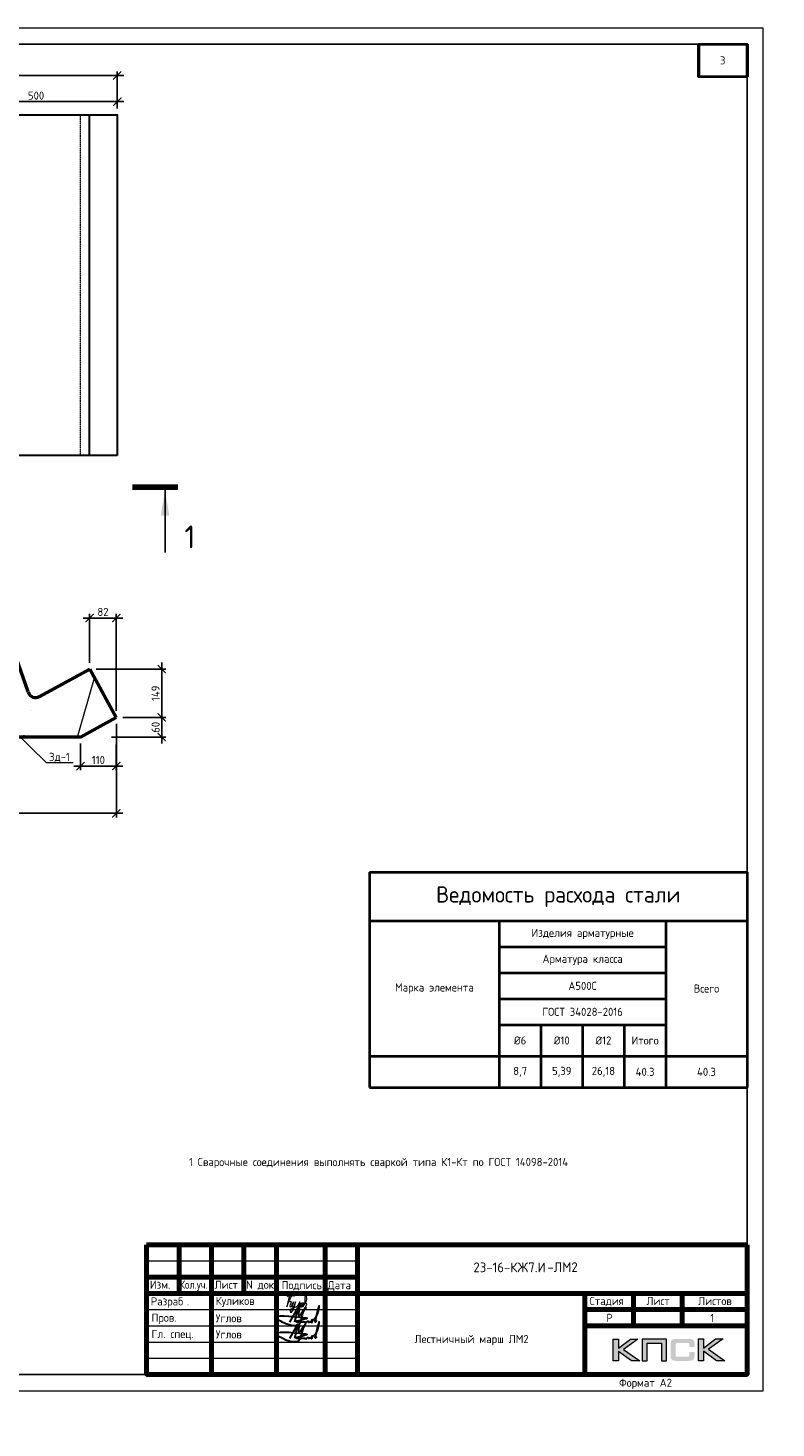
# Model space of a CAD drawing. Header units: millimetres. Extents: x 251864 to 617215, y -272865 to -46010.
# Tile 13 of 53: x 373082 to 396127, y -179594 to -136444. Entities that reach past the tile are written whole.
import ezdxf
from ezdxf import colors
from ezdxf.entities.mleader import LeaderData, LeaderLine
from ezdxf.enums import TextEntityAlignment as Align
from ezdxf.math import Vec2, Vec3

# ---------------------------------------------------------------- set-up
doc = ezdxf.new("R2010")
doc.units = ezdxf.units.MM
doc.linetypes.add('невидимая2', pattern=[4.7625, 3.175, -1.5875])
doc.layers.get('Defpoints').update_dxf_attribs({"color": 140})
for name, color, linetype, lineweight in [('RAZMER', 100, 'Continuous', 15), ('Standard', 7, 'Continuous', 25), ('Выноски', 20, 'Continuous', 20), ('Каркасы ригель', 3, 'Continuous', 0), ('Основная 0.6', 142, 'Continuous', 60), ('Размеры', 54, 'Continuous', 20), ('РАЗРЕЗЫ', 10, 'Continuous', 60), ('Рамка', 7, 'Continuous', 70), ('Символы 0.20', 1, 'Continuous', 20), ('Символы 0.20 @ 100', 1, 'Continuous', 20), ('Текст', 41, 'Continuous', 30), ('Текст 0.25', 82, 'Continuous', 25), ('ТОНКИЕ', 7, 'Continuous', 9)]:
    doc.layers.add(name, color=color, linetype=linetype, lineweight=lineweight)
doc.layers.add('ТОЛСТЫЕ_ОСНОВНЫЕ', color=6, linetype='Continuous')
doc.styles.add('GOST-2.304_Type-B', font='GOST_Common.ttf')
doc.styles.add('style1', font='GOST_Common.ttf', dxfattribs={"height": 500})
doc.styles.add('ВНИПИТЕКСТ', font='CS_Gost2304.shx')
doc.styles.add('ГОСТ', font='GOST_Common.ttf')
doc.dimstyles.new('СПДС', dxfattribs={"dimscale": 100, "dimtxt": 2.5, "dimasz": 2.5, "dimexe": 1.25, "dimexo": 2, "dimtad": 1, "dimdec": 0, "dimtxsty": 'ГОСТ', "dimblk": 'ARCHTICK', "dimcen": 2.5, "dimdle": 2, "dimadec": 0, "dimazin": 2, "dimtfac": 0.75, "dimtdec": 0, "dimtmove": 1, "dimatfit": 3, "dimfxl": 1, "dimtolj": 1, "dimarcsym": 1})
doc.dimstyles.new('СПДС$0', dxfattribs={"dimscale": 100, "dimtxt": 2.5, "dimasz": 2.5, "dimexe": 1.25, "dimexo": 0, "dimgap": 1, "dimtad": 1, "dimdec": 0, "dimtxsty": 'ВНИПИТЕКСТ', "dimblk": 'ARCHTICK', "dimcen": 0, "dimdle": 1.25, "dimclrd": 256, "dimclre": 256, "dimclrt": 256, "dimadec": 0, "dimazin": 2, "dimtfac": 1, "dimtdec": 0, "dimtmove": 1, "dimatfit": 3, "dimldrblk": 'NONE', "dimfxl": 1, "dimlwd": -1, "dimlwe": -1, "dimarcsym": 0})

# ---------------------------------------------------------------- blocks, each defined once
blk = doc.blocks.new('*U668')
at = {"layer": 'ТОЛСТЫЕ_ОСНОВНЫЕ'}
for p, q in [((8, 5), (8, 90)), ((8, 90), (20, 90)), ((13, 5), (13, 90)), ((8, 65), (20, 65)), ((8, 30), (20, 30)), ((20, 5), (8, 5))]:
    blk.add_line(p, q, dxfattribs=at)
at = {"layer": 'ТОЛСТЫЕ_ОСНОВНЫЕ', "color": 6}
blk.add_lwpolyline([(20, 5), (589, 5), (589, 415), (20, 415)], close=True, dxfattribs=at)
at = {"layer": 'ТОНКИЕ'}
blk.add_lwpolyline([(0, 0), (594, 0), (594, 420), (0, 420)], close=True, dxfattribs=at)
at = {"layer": 'Текст', "style": 'style1'}
for s, p in [('Взам.инв.№', (10.5, 77.5)), ('Подпись и дата', (10.5, 47.5)), ('Инв.№ подл.', (10.5, 17.5))]:
    blk.add_text(s, height=3, rotation=90, dxfattribs=at).set_placement(p, align=Align.MIDDLE)
blk.add_text('Формат А2', height=2.5, dxfattribs=at).set_placement((549.57, 1.2))
blk = doc.blocks.new('Роспись')
at = {"layer": 'Текст', "color": 7}
blk.add_lwpolyline([(4.18, 0.67), (6.68, 5.03), (5.62, 0.66)], dxfattribs=at)
for points in [[(7.11, 5.14), (7.17, 2.59), (9.02, 5.2), (8.57, 4.35), (6.55, -0.29), (0.19, 1.88), (9.09, 2.02)], [(11.23, 1.12), (12.72, 3.08), (13.28, 5.66), (11.96, 0.97)], [(9.09, 2.02), (9.4, 1.96), (6.15, 0.84), (8.42, 0.77), (8.9, 0.77)], [(8.9, 0.77), (8.97, 0.64), (9.94, 1.16)], [(9.94, 1.16), (9.82, 0.79), (10.85, 0.93)], [(10.85, 0.93), (11.13, 1.44), (11.23, 1.11), (10.92, 0.57), (10.85, 0.93)], [(11.23, 1.12), (11.03, 1.05), (10.98, 1.33), (11.05, 1.41)], [(11.96, 0.97), (12.16, 0.71), (12.34, 1.19), (12.03, 1.14), (11.96, 0.97)]]:
    blk.add_spline(points, degree=3, dxfattribs=at)
blk = doc.blocks.new('11')
at = {"layer": 'Выноски'}
for p, q in [((47885, 66608), (47944, 66700)), ((47944, 66700), (47962, 66737)), ((47962, 66737), (47989, 66781)), ((47989, 66781), (48016, 66806)), ((48016, 66806), (48038, 66823)), ((48038, 66823), (48060, 66786)), ((48060, 66786), (48058, 66769))]:
    blk.add_line(p, q, dxfattribs=at)
blk.add_lwpolyline([(47863, 66761), (47937, 66865), (47843, 66458), (47885, 66564), (47905, 66616), (47954, 66628), (47979, 66606), (47957, 66539), (47937, 66487), (47947, 66458), (47991, 66470), (48051, 66611), (48041, 66569), (48023, 66505), (48023, 66448), (48065, 66448), (48090, 66529), (48110, 66608), (48043, 66369), (47972, 66275), (47954, 66344), (47991, 66389), (48078, 66431), (48142, 66470), (48154, 66441), (48204, 66512), (48246, 66606), (48209, 66455), (48204, 66418), (48295, 66574), (48265, 66463), (48265, 66455), (48312, 66453), (48342, 66529), (48347, 66584), (48337, 66465), (48349, 66453), (48401, 66569), (48443, 66616), (48461, 66678), (48466, 66727), (48436, 66811), (48399, 66754), (48399, 66618), (48389, 66549), (48374, 66507), (48416, 66564), (48441, 66576), (48451, 66524), (48433, 66482), (48419, 66453), (48424, 66428), (48458, 66421)], dxfattribs=at)
blk = doc.blocks.new('штамп2')
h = blk.add_hatch(color=0)
h.paths.add_polyline_path([(328185, -69575), (328071, -69575), (327885, -69715), (327885, -69575), (327806, -69575), (327806, -69911), (327885, -69911), (327885, -69764), (328086, -69911), (328212, -69911), (327962, -69733)])
h.paths.add_polyline_path([(328326, -69638), (328549, -69638), (328549, -69911), (328627, -69911), (328627, -69575), (328543, -69575), (328248, -69575), (328248, -69655), (328248, -69911), (328326, -69911)])
h.paths.add_polyline_path([(329196, -69573), (329117, -69573), (329117, -69910), (329196, -69910), (329196, -69762), (329397, -69910), (329523, -69910), (329273, -69732), (329496, -69573), (329382, -69573), (329196, -69713)])
at = {"true_color": 0x5f007f}
blk.add_hatch(color=206, dxfattribs=at).paths.add_polyline_path([(329051, -69611), (329050, -69607), (329049, -69604), (329047, -69601), (329045, -69598), (329044, -69595), (329042, -69593), (329040, -69590), (329038, -69588), (329035, -69587), (329032, -69584), (329029, -69583), (329025, -69581), (329022, -69580), (329018, -69579), (329014, -69578), (329005, -69576), (328996, -69574), (328985, -69574), (328973, -69573), (328773, -69573), (328761, -69574), (328751, -69574), (328741, -69576), (328732, -69578), (328728, -69579), (328724, -69580), (328720, -69581), (328717, -69583), (328714, -69584), (328711, -69587), (328709, -69588), (328706, -69590), (328704, -69593), (328702, -69595), (328700, -69598), (328699, -69601), (328697, -69604), (328696, -69607), (328695, -69611), (328694, -69615), (328692, -69623), (328690, -69632), (328689, -69642), (328689, -69653), (328689, -69830), (328689, -69841), (328690, -69851), (328692, -69860), (328694, -69869), (328695, -69872), (328696, -69876), (328697, -69879), (328699, -69882), (328700, -69885), (328702, -69888), (328704, -69890), (328706, -69893), (328709, -69895), (328711, -69897), (328714, -69898), (328717, -69900), (328720, -69902), (328724, -69903), (328728, -69904), (328732, -69905), (328741, -69907), (328751, -69908), (328761, -69909), (328773, -69910), (328973, -69910), (328985, -69909), (328996, -69909), (329005, -69907), (329014, -69906), (329018, -69904), (329022, -69903), (329025, -69902), (329029, -69900), (329032, -69899), (329035, -69897), (329038, -69895), (329040, -69893), (329042, -69891), (329044, -69888), (329045, -69886), (329047, -69882), (329049, -69879), (329050, -69876), (329051, -69872), (329053, -69869), (329054, -69860), (329056, -69851), (329057, -69841), (329057, -69830), (329057, -69774), (328978, -69774), (328978, -69820), (328978, -69823), (328978, -69826), (328977, -69829), (328977, -69831), (328976, -69834), (328975, -69836), (328973, -69838), (328971, -69840), (328970, -69841), (328968, -69843), (328965, -69844), (328963, -69845), (328960, -69845), (328957, -69846), (328954, -69846), (328951, -69847), (328789, -69847), (328787, -69846), (328784, -69846), (328782, -69845), (328780, -69844), (328778, -69842), (328776, -69841), (328774, -69839), (328773, -69837), (328772, -69835), (328771, -69833), (328770, -69831), (328769, -69828), (328768, -69823), (328767, -69819), (328767, -69657), (328767, -69654), (328768, -69652), (328769, -69649), (328769, -69647), (328770, -69645), (328771, -69643), (328772, -69641), (328774, -69639), (328775, -69638), (328777, -69637), (328779, -69636), (328781, -69635), (328784, -69634), (328786, -69634), (328789, -69634), (328792, -69634), (328951, -69634), (328954, -69634), (328957, -69634), (328960, -69635), (328962, -69635), (328965, -69636), (328967, -69637), (328969, -69639), (328971, -69640), (328973, -69643), (328974, -69645), (328976, -69647), (328977, -69649), (328977, -69652), (328978, -69654), (328978, -69657), (328978, -69661), (328978, -69698), (329057, -69698), (329057, -69653), (329057, -69642), (329056, -69632), (329054, -69623), (329052, -69615)])
at = {"color": 0, "lineweight": 0}
for points in [[(327806, -69911), (327806, -69575), (327885, -69575), (327885, -69715), (328071, -69575), (328185, -69575), (327962, -69733), (328212, -69911), (328086, -69911), (327885, -69764), (327885, -69911), (327806, -69911)], [(328326, -69911), (328326, -69638), (328549, -69638), (328549, -69911), (328627, -69911), (328627, -69575), (328543, -69575), (328248, -69575), (328248, -69655), (328248, -69911), (328326, -69911)], [(329117, -69910), (329117, -69573), (329196, -69573), (329196, -69713), (329382, -69573), (329496, -69573), (329273, -69732), (329523, -69910), (329397, -69910), (329196, -69762), (329196, -69910), (329117, -69910)]]:
    blk.add_lwpolyline(points, close=True, dxfattribs=at)
at = {"layer": 'Рамка'}
for p, q in [((320616, -68120), (329866, -68120)), ((321616, -70120), (321616, -68120)), ((322616, -70120), (322616, -68120)), ((322616, -68120), (322616, -70120)), ((323366, -68120), (323366, -70120)), ((323366, -70120), (323366, -68120)), ((323866, -68120), (323866, -70120)), ((320616, -68620), (323866, -68620)), ((320616, -68870), (323866, -68870)), ((327366, -68870), (327366, -70120)), ((327366, -69120), (329866, -69120)), ((327366, -69120), (329866, -69120))]:
    blk.add_line(p, q, dxfattribs=at)
at = {"layer": 'Рамка', "color": 7}
for p, q in [((321116, -68870), (321116, -68120)), ((322116, -68870), (322116, -68120)), ((320616, -68870), (329866, -68870)), ((328116, -68870), (328116, -69370)), ((328866, -68870), (328866, -69370)), ((327366, -69370), (329866, -69370))]:
    blk.add_line(p, q, dxfattribs=at)
at = {"layer": 'Рамка', "color": 7, "lineweight": 15}
for p, q in [((320616, -68370), (323866, -68370)), ((320616, -69120), (323866, -69120)), ((320616, -69370), (323866, -69370)), ((320616, -69620), (323866, -69620)), ((320616, -69620), (323866, -69620)), ((320616, -69870), (323866, -69870))]:
    blk.add_line(p, q, dxfattribs=at)
at = {"layer": 'Рамка'}
blk.add_lwpolyline([(329866, -68120), (329866, -70120), (320616, -70120), (320616, -68120)], dxfattribs=at)
at = {"color": 18, "true_color": 0x000000, "xscale": 50, "yscale": 50, "zscale": 50}
for p in [(322612, -69347), (322612, -69597)]:
    blk.add_blockref('Роспись', p, dxfattribs=at)
at = {"layer": 'Выноски', "xscale": 0.5, "yscale": 0.5, "zscale": 0.5}
blk.add_blockref('11', (298854, -102305), dxfattribs=at)
at = {"color": 7, "style": 'ГОСТ'}
for s, p in [('Разраб', (320681, -69056)), ('.', (321237, -69056))]:
    blk.add_text(s, height=125, dxfattribs=at).set_placement(p)
at = {"layer": 'Размеры', "color": 7, "char_height": 125, "attachment_point": 4, "style": 'ГОСТ'}
for s, insert in [('{\\C256;Куликов}', (321681, -69003)), ('Пров.', (320693, -69262)), ('Углов', (321681, -69253)), ('Гл. спец.', (320693, -69512)), ('Углов', (321681, -69503))]:
    blk.add_mtext_dynamic_manual_height_columns(s, width=1000, gutter_width=625, heights=[0], dxfattribs=dict(at, insert=insert))
at = {"layer": 'Текст', "color": 7, "style": 'ГОСТ'}
blk.add_text('23-16-КЖ7.И', height=150, dxfattribs=at).set_placement((326207, -68469), align=Align.MIDDLE_CENTER)
at = {"layer": 'Текст', "color": 7}
for s, style, p in [('Изм.', 'GOST-2.304_Type-B', (320666, -68799)), ('Лист', 'GOST-2.304_Type-B', (321663, -68800)), ('N док.', 'GOST-2.304_Type-B', (322148, -68799)), ('Подпись', 'GOST-2.304_Type-B', (322696, -68806)), ('Дата', 'GOST-2.304_Type-B', (323406, -68806)), ('Стадия', 'GOST-2.304_Type-B', (327441, -69050)), ('Лист', 'GOST-2.304_Type-B', (328316, -69050)), ('Листов', 'GOST-2.304_Type-B', (329112, -69050)), ('Р', 'ГОСТ', (327698, -69310)), ('1', 'ГОСТ', (329299, -69311))]:
    blk.add_text(s, height=125, dxfattribs=dict(at, style=style)).set_placement(p)
at = {"layer": 'Текст', "color": 7, "style": 'GOST-2.304_Type-B', "width": 0.9}
blk.add_text('Кол.уч.', height=125, dxfattribs=at).set_placement((321125, -68798))
blk = doc.blocks.new('*T1141')
at = {"layer": 'Каркасы ригель', "color": 0, "linetype": 'ByBlock', "lineweight": -2, "transparency": 16777216}
for p, q in [((0, 0), (1500, 0)), ((0, -1000), (1500, -1000))]:
    blk.add_line(p, q, dxfattribs=at)
at = {"layer": 'Каркасы ригель', "color": 0, "linetype": 'ByBlock', "lineweight": 50, "transparency": 16777216}
for p, q in [((0, 0), (0, -1000)), ((1500, 0), (1500, -1000))]:
    blk.add_line(p, q, dxfattribs=at)
at = {"layer": 'Каркасы ригель', "color": 0, "linetype": 'Continuous', "lineweight": 0, "transparency": 16777216, "insert": (750, -500), "char_height": 250, "width": 1000, "attachment_point": 5, "style": 'ГОСТ'}
blk.add_mtext('3', dxfattribs=at)
blk = doc.blocks.new('_ArchTick')
at = {"color": 0, "linetype": 'ByBlock', "const_width": 0.15}
blk.add_lwpolyline([(-0.5, -0.5), (0.5, 0.5)], dxfattribs=at)
blk = doc.blocks.new('*D1178')
at = {"layer": 'Defpoints', "color": 0, "linetype": 'Continuous', "transparency": 16777216}
for p in [(339724, -156758), (375805, -157693), (375805, -160649)]:
    blk.add_point(p, dxfattribs=at)
at = {"layer": 'Размеры', "color": 0, "linetype": 'Continuous', "lineweight": -2, "transparency": 16777216}
for p, q in [((339724, -156958), (339724, -160774)), ((375805, -157893), (375805, -160774)), ((339524, -160649), (376005, -160649))]:
    blk.add_line(p, q, dxfattribs=at)
at = {"layer": 'Размеры', "color": 0, "linetype": 'Continuous', "lineweight": -2, "transparency": 16777216, "xscale": 250, "yscale": 250, "zscale": 250, "rotation": 180}
blk.add_blockref('_ArchTick', (339724, -160649), dxfattribs=at)
at = {"layer": 'Размеры', "color": 0, "linetype": 'Continuous', "lineweight": -2, "transparency": 16777216, "xscale": 250, "yscale": 250, "zscale": 250}
blk.add_blockref('_ArchTick', (375805, -160649), dxfattribs=at)
at = {"layer": 'Размеры', "color": 0, "linetype": 'Continuous', "lineweight": 0, "transparency": 16777216, "insert": (357764, -160462), "char_height": 250, "attachment_point": 5, "style": 'ГОСТ'}
blk.add_mtext('\\A1;3608', dxfattribs=at)
blk = doc.blocks.new('*U1213')
at = {"layer": 'Символы 0.20', "linetype": 'Continuous', "lineweight": 80}
for p, q in [((186.06, 0), (179.06, 0)), ((-7, 0), (0, 0))]:
    blk.add_line(p, q, dxfattribs=at)
at = {"layer": 'Символы 0.20', "linetype": 'Continuous', "lineweight": 25}
for p, q in [((-5, -0.35), (-5, -10.05)), ((184.06, -0.35), (184.06, -10.05))]:
    blk.add_line(p, q, dxfattribs=at)
for points in [[(-5, -0.46), (-4.35, -4.36), (-5.65, -4.36)], [(184.06, -0.46), (183.4, -4.39), (184.72, -4.39)]]:
    blk.add_solid(points, dxfattribs=at)
at = {"layer": 'Символы 0.20', "style": 'ГОСТ'}
blk.add_attdef('1', text='', height=3.5, dxfattribs=at).set_placement((-9.5, -7.7), align=Align.MIDDLE_CENTER)
blk.add_attdef('2', text='', height=3.5, dxfattribs=at).set_placement((188.73, -7.65), align=Align.MIDDLE_RIGHT)
blk = doc.blocks.new('*D1180')
at = {"layer": 'Defpoints', "color": 0, "linetype": 'Continuous', "transparency": 16777216}
for p in [(375831, -137907), (339728, -139123), (375831, -139123)]:
    blk.add_point(p, dxfattribs=at)
at = {"layer": 'Размеры', "color": 0, "linetype": 'Continuous', "lineweight": -2, "transparency": 16777216}
for p, q in [((339528, -137907), (376031, -137907)), ((339728, -138923), (339728, -137782)), ((375831, -138923), (375831, -137782))]:
    blk.add_line(p, q, dxfattribs=at)
at = {"layer": 'Размеры', "color": 0, "linetype": 'Continuous', "lineweight": -2, "transparency": 16777216, "xscale": 250, "yscale": 250, "zscale": 250, "rotation": 180}
blk.add_blockref('_ArchTick', (339728, -137907), dxfattribs=at)
at = {"layer": 'Размеры', "color": 0, "linetype": 'Continuous', "lineweight": -2, "transparency": 16777216, "xscale": 250, "yscale": 250, "zscale": 250}
blk.add_blockref('_ArchTick', (375831, -137907), dxfattribs=at)
at = {"layer": 'Размеры', "color": 0, "linetype": 'Continuous', "lineweight": 0, "transparency": 16777216, "insert": (357780, -137720), "char_height": 250, "attachment_point": 5, "style": 'ГОСТ'}
blk.add_mtext('\\A1;3610', dxfattribs=at)
blk = doc.blocks.new('_None')
blk = doc.blocks.new('*D1195')
at = {"layer": 'Defpoints', "color": 0, "linetype": 'Continuous', "transparency": 16777216}
for p in [(370831, -138723), (375831, -138714), (375831, -138723)]:
    blk.add_point(p, dxfattribs=at)
at = {"layer": 'Размеры', "color": 0, "linetype": 'Continuous', "lineweight": -2, "transparency": 16777216}
for p, q in [((370631, -138714), (376031, -138714)), ((370831, -138523), (370831, -138589)), ((375831, -138523), (375831, -138589))]:
    blk.add_line(p, q, dxfattribs=at)
at = {"layer": 'Размеры', "color": 0, "linetype": 'Continuous', "lineweight": -2, "transparency": 16777216, "xscale": 250, "yscale": 250, "zscale": 250, "rotation": 180}
blk.add_blockref('_ArchTick', (370831, -138714), dxfattribs=at)
at = {"layer": 'Размеры', "color": 0, "linetype": 'Continuous', "lineweight": -2, "transparency": 16777216, "xscale": 250, "yscale": 250, "zscale": 250}
blk.add_blockref('_ArchTick', (375831, -138714), dxfattribs=at)
at = {"layer": 'Размеры', "color": 0, "linetype": 'Continuous', "lineweight": 0, "transparency": 16777216, "insert": (373331, -138527), "char_height": 250, "attachment_point": 5, "style": 'ГОСТ'}
blk.add_mtext('\\A1;500', dxfattribs=at)
blk = doc.blocks.new('*D1197')
at = {"layer": 'Defpoints', "color": 0, "linetype": 'Continuous', "transparency": 16777216}
for p in [(374699, -158299), (375803, -158324), (374699, -159193)]:
    blk.add_point(p, dxfattribs=at)
at = {"layer": 'Размеры', "color": 0, "linetype": 'Continuous', "lineweight": -2, "transparency": 16777216}
for p, q in [((374699, -158499), (374699, -159318)), ((375803, -158524), (375803, -159318)), ((376003, -159193), (374499, -159193))]:
    blk.add_line(p, q, dxfattribs=at)
at = {"layer": 'Размеры', "color": 0, "linetype": 'Continuous', "lineweight": -2, "transparency": 16777216, "xscale": 250, "yscale": 250, "zscale": 250, "rotation": 180}
blk.add_blockref('_ArchTick', (374699, -159193), dxfattribs=at)
at = {"layer": 'Размеры', "color": 0, "linetype": 'Continuous', "lineweight": -2, "transparency": 16777216, "xscale": 250, "yscale": 250, "zscale": 250}
blk.add_blockref('_ArchTick', (375803, -159193), dxfattribs=at)
at = {"layer": 'Размеры', "color": 0, "linetype": 'Continuous', "lineweight": 0, "transparency": 16777216, "insert": (375251, -159006), "char_height": 250, "attachment_point": 5, "style": 'ГОСТ'}
blk.add_mtext('\\A1;110', dxfattribs=at)
blk = doc.blocks.new('*D1198')
at = {"layer": 'Defpoints', "color": 0, "linetype": 'Continuous', "transparency": 16777216}
for p in [(375799, -157695), (377201, -157695), (375457, -158299)]:
    blk.add_point(p, dxfattribs=at)
at = {"layer": 'Размеры', "color": 0, "linetype": 'Continuous', "lineweight": -2, "transparency": 16777216}
for p, q in [((377201, -158499), (377201, -157495)), ((375999, -157695), (377326, -157695)), ((375657, -158299), (377326, -158299))]:
    blk.add_line(p, q, dxfattribs=at)
at = {"layer": 'Размеры', "color": 0, "linetype": 'Continuous', "lineweight": -2, "transparency": 16777216, "xscale": 250, "yscale": 250, "zscale": 250}
for p, rotation in [((377201, -157695), 90), ((377201, -158299), 270)]:
    blk.add_blockref('_ArchTick', p, dxfattribs=dict(at, rotation=rotation))
at = {"layer": 'Размеры', "color": 0, "linetype": 'Continuous', "lineweight": 0, "transparency": 16777216, "insert": (377013, -157997), "char_height": 250, "attachment_point": 5, "rotation": 90, "style": 'ГОСТ'}
blk.add_mtext('\\A1;60', dxfattribs=at)
blk = doc.blocks.new('*D1199')
at = {"layer": 'Defpoints', "color": 0, "linetype": 'Continuous', "transparency": 16777216}
for p in [(374985, -156204), (377201, -156204), (375803, -157693)]:
    blk.add_point(p, dxfattribs=at)
at = {"layer": 'Размеры', "color": 0, "linetype": 'Continuous', "lineweight": -2, "transparency": 16777216}
for p, q in [((377201, -157893), (377201, -156004)), ((375185, -156204), (377326, -156204)), ((376003, -157693), (377326, -157693))]:
    blk.add_line(p, q, dxfattribs=at)
at = {"layer": 'Размеры', "color": 0, "linetype": 'Continuous', "lineweight": -2, "transparency": 16777216, "xscale": 250, "yscale": 250, "zscale": 250}
for p, rotation in [((377201, -156204), 90), ((377201, -157693), 270)]:
    blk.add_blockref('_ArchTick', p, dxfattribs=dict(at, rotation=rotation))
at = {"layer": 'Размеры', "color": 0, "linetype": 'Continuous', "lineweight": 0, "transparency": 16777216, "insert": (377013, -156948), "char_height": 250, "attachment_point": 5, "rotation": 90, "style": 'ГОСТ'}
blk.add_mtext('\\A1;149', dxfattribs=at)
blk = doc.blocks.new('*D1200')
at = {"layer": 'Defpoints', "color": 0, "linetype": 'Continuous', "transparency": 16777216}
for p in [(374980, -154629), (374980, -156207), (375803, -157693)]:
    blk.add_point(p, dxfattribs=at)
at = {"layer": 'Размеры', "color": 0, "linetype": 'Continuous', "lineweight": -2, "transparency": 16777216}
for p, q in [((376003, -154629), (374780, -154629)), ((374980, -156007), (374980, -154504)), ((375803, -157493), (375803, -154504))]:
    blk.add_line(p, q, dxfattribs=at)
at = {"layer": 'Размеры', "color": 0, "linetype": 'Continuous', "lineweight": -2, "transparency": 16777216, "xscale": 250, "yscale": 250, "zscale": 250, "rotation": 180}
blk.add_blockref('_ArchTick', (374980, -154629), dxfattribs=at)
at = {"layer": 'Размеры', "color": 0, "linetype": 'Continuous', "lineweight": -2, "transparency": 16777216, "xscale": 250, "yscale": 250, "zscale": 250}
blk.add_blockref('_ArchTick', (375803, -154629), dxfattribs=at)
at = {"layer": 'Размеры', "color": 0, "linetype": 'Continuous', "lineweight": 0, "transparency": 16777216, "insert": (375392, -154442), "char_height": 250, "attachment_point": 5, "style": 'ГОСТ'}
blk.add_mtext('\\A1;82', dxfattribs=at)
blk = doc.blocks.new('sdsdssd')
at = {"layer": 'РАЗРЕЗЫ', "lineweight": -2}
h = blk.add_hatch(dxfattribs=at)
h.set_pattern_fill('ANSI35', color=256, scale=500, angle=28.7994)
h.set_pattern_definition([(73.79941, (-6442487, 1573102.6), (-3048.9234, 885.8281), []), (73.79941, (-6440519.7, 1574184.2), (-3048.9234, 885.8281), [3968.75, -793.75, 0, -793.75])])
edge = h.paths.add_edge_path()
edge.add_line((421374, -76449), (422478, -75842))
edge.add_line((422478, -75842), (421660, -74354))
edge.add_line((421660, -74354), (420117, -75202))
edge.add_arc((419996, -74983), 250, 200.4776, 298.7994, ccw=False)
edge.add_line((419762, -75071), (419387, -73982))
edge.add_arc((419200, -74051), 200, 380.4776, 478.7994)
edge.add_line((419104, -73876), (416693, -75202))
edge.add_arc((416572, -74982), 250, 200.4776, 298.7994, ccw=False)
edge.add_line((416338, -75070), (415964, -73981))
edge.add_arc((415776, -74051), 200, 380.4776, 478.7994)
edge.add_line((415680, -73876), (413269, -75201))
edge.add_arc((413149, -74982), 250, 200.4776, 298.7994, ccw=False)
edge.add_line((412914, -75069), (412540, -73980))
edge.add_arc((412352, -74050), 200, 380.4776, 478.7994)
edge.add_line((412256, -73875), (409845, -75200))
edge.add_arc((409725, -74981), 250, 200.4776, 298.7994, ccw=False)
edge.add_line((409491, -75069), (409116, -73979))
edge.add_arc((408929, -74049), 200, 380.4776, 478.7994)
edge.add_line((408832, -73874), (406421, -75200))
edge.add_arc((406301, -74980), 250, 200.4776, 298.7994, ccw=False)
edge.add_line((406067, -75068), (405692, -73979))
edge.add_arc((405505, -74049), 200, 380.4776, 478.7994)
edge.add_line((405408, -73874), (402998, -75199))
edge.add_arc((402877, -74980), 250, 200.4776, 298.7994, ccw=False)
edge.add_line((402643, -75067), (402268, -73978))
edge.add_arc((402081, -74048), 200, 380.4776, 478.7994)
edge.add_line((401985, -73873), (399574, -75198))
edge.add_arc((399453, -74979), 250, 200.4776, 298.7994, ccw=False)
edge.add_line((399219, -75067), (398844, -73977))
edge.add_arc((398657, -74047), 200, 380.4776, 478.7994)
edge.add_line((398561, -73872), (396150, -75197))
edge.add_arc((396030, -74978), 250, 200.4776, 298.7994, ccw=False)
edge.add_line((395795, -75066), (395421, -73977))
edge.add_arc((395233, -74047), 200, 380.4776, 478.7994)
edge.add_line((395137, -73871), (392726, -75197))
edge.add_arc((392606, -74978), 250, 200.4776, 298.7994, ccw=False)
edge.add_line((392372, -75065), (391997, -73976))
edge.add_arc((391809, -74046), 200, 380.4776, 478.7994)
edge.add_line((391713, -73871), (389302, -75196))
edge.add_arc((389182, -74977), 250, 200.4776, 298.7994, ccw=False)
edge.add_line((388948, -75064), (388573, -73975))
edge.add_arc((388386, -74045), 200, 380.4776, 478.7547)
edge.add_line((388289, -73870), (386399, -74907))
edge.add_line((386399, -74907), (387246, -76449))
edge.add_line((387246, -76449), (421374, -76449))
at = {"layer": 'Standard', "color": 5, "linetype": 'Continuous', "lineweight": 50, "transparency": 33554687}
for p, q in [((388289, -73870), (386399, -74907)), ((386400, -74909), (387943, -74060)), ((388943, -75052), (388576, -73985)), ((391713, -73871), (389302, -75196)), ((392367, -75053), (392000, -73986)), ((395137, -73871), (392726, -75197)), ((395791, -75054), (395424, -73987)), ((398561, -73872), (396150, -75197)), ((399215, -75054), (398848, -73987)), ((401985, -73873), (399574, -75198)), ((402639, -75055), (402272, -73988)), ((405408, -73874), (402998, -75199)), ((406063, -75056), (405695, -73989)), ((408832, -73874), (406421, -75200)), ((409486, -75056), (409119, -73989)), ((412256, -73875), (409845, -75200)), ((412910, -75057), (412543, -73990)), ((415680, -73876), (413269, -75201)), ((416334, -75058), (415967, -73991)), ((419104, -73876), (416693, -75202)), ((419758, -75058), (419391, -73991)), ((421660, -74354), (420117, -75202)), ((421660, -74354), (421971, -74923)), ((421660, -74354), (422478, -75842)), ((386400, -74909), (387246, -76449)), ((422478, -75842), (421374, -76449)), ((421374, -76449), (387246, -76449))]:
    blk.add_line(p, q, dxfattribs=at)
for centre, radius, start, end in [((388386, -74045), 200, 17.4895, 118.7994), ((391809, -74046), 200, 17.4895, 118.7994), ((395233, -74047), 200, 17.4895, 118.7994), ((398657, -74047), 200, 17.4895, 118.7994), ((402081, -74048), 200, 17.4895, 118.7994), ((405505, -74049), 200, 17.4895, 118.7994), ((408929, -74049), 200, 17.4895, 118.7994), ((412352, -74050), 200, 17.4895, 118.7994), ((415776, -74051), 200, 17.4895, 118.7994), ((419200, -74051), 200, 17.4895, 118.7994), ((389182, -74977), 250, 197.4895, 298.7994), ((392606, -74978), 250, 197.4895, 298.7994), ((396030, -74978), 250, 197.4895, 298.7994), ((399453, -74979), 250, 197.4895, 298.7994), ((402877, -74980), 250, 197.4895, 298.7994), ((406301, -74980), 250, 197.4895, 298.7994), ((409725, -74981), 250, 197.4895, 298.7994), ((413149, -74982), 250, 197.4895, 298.7994), ((416572, -74982), 250, 197.4895, 298.7994), ((419996, -74983), 250, 197.4895, 298.7994)]:
    blk.add_arc(centre, radius, start, end, dxfattribs=at)
at = {"layer": 'Размеры'}
blk.add_line((421374, -76449), (395525, -76449), dxfattribs=at)
at = {"layer": 'РАЗРЕЗЫ', "color": 5, "lineweight": 35}
for p, q in [((422478, -75842), (421660, -74354)), ((387246, -76449), (386400, -74909)), ((387246, -76449), (387246, -76449))]:
    blk.add_line(p, q, dxfattribs=at)
blk = doc.blocks.new('*T1217')
at = {"layer": 'Основная 0.6', "color": 0, "lineweight": 40, "transparency": 16777216}
for p, q in [((0, 0), (11633, 0)), ((0, 0), (0, -6633)), ((11633, 0), (11633, -6633)), ((0, -1500), (11633, -1500)), ((4000, -1500), (4000, -6633)), ((9133, -1500), (9133, -6633)), ((4000, -2300), (9133, -2300)), ((4000, -3100), (9133, -3100)), ((4000, -3900), (9133, -3900)), ((4000, -4700), (9133, -4700)), ((5283, -4700), (5283, -6633)), ((6567, -4700), (6567, -6633)), ((7850, -4700), (7850, -6633)), ((0, -5667), (11633, -5667)), ((0, -6633), (11633, -6633))]:
    blk.add_line(p, q, dxfattribs=at)
at = {"layer": 'Основная 0.6', "color": 0, "transparency": 16777216, "attachment_point": 5, "style": 'GOST-2.304_Type-B'}
for s, insert, char_height, width in [('Ведомость расхода стали', (5817, -750), 500, 11333.33), ('Изделия арматурные', (6567, -1900), 250, 4833.33), ('Арматура класса', (6567, -2700), 250, 4833.33), ('Марка элемента', (2000, -3583), 250, 3700), ('А500С', (6567, -3500), 250, 4833.33), ('Всего', (10383, -3583), 250, 2200), ('ГОСТ 34028-2016', (6567, -4300), 250, 4833.33), ('%%C6', (4642, -5183), 250, 983.33), ('%%C10', (5925, -5183), 250, 983.33), ('%%C12', (7208, -5183), 250, 983.33), ('Итого', (8492, -5183), 250, 983.33), ('8,7', (4642, -6150), 250, 983.33), ('5,39', (5925, -6150), 250, 983.33), ('26,18', (7208, -6150), 250, 983.33), ('40.3', (8492, -6150), 250, 983.33), ('40.3', (10383, -6150), 250, 2200)]:
    blk.add_mtext(s, dxfattribs=dict(at, insert=insert, char_height=char_height, width=width))

msp = doc.modelspace()

# ---------------------------------------------------------------- linework, layer by layer
at = {"layer": 'Standard', "color": 5, "linetype": 'Continuous', "lineweight": 50, "transparency": 33554687}
for p, q in [((374984.7, -156204.3), (373441.3, -157052.8)), ((374984.7, -156204.3), (375295.9, -156773.2)), ((374984.7, -156204.3), (375802.8, -157692.6)), ((374699.1, -158299.3), (340570.9, -158299.3))]:
    msp.add_line(p, q, dxfattribs=at)
msp.add_arc((373320.8, -156833.7), 250, 197.48948, 298.79941, dxfattribs=at)
at = {"layer": 'Размеры', "linetype": 'невидимая2'}
msp.add_line((374699, -149623.3), (374699, -139123.3), dxfattribs=at)
at = {"layer": 'Размеры', "lineweight": 30}
msp.add_line((374980.5, -149623.3), (374980.5, -139123.3), dxfattribs=at)
at = {"layer": 'Размеры'}
msp.add_line((375831.2, -149623.3), (375831.2, -139123.3), dxfattribs=at)
at = {"layer": 'Размеры', "lineweight": 40, "ltscale": 100}
msp.add_lwpolyline([(393735.3, -136944.2), (395235.3, -136944.2), (395235.3, -137944.2), (393735.3, -137944.2)], close=True, dxfattribs=at)
at = {"layer": 'Размеры', "lineweight": 30}
msp.add_lwpolyline([(375831.2, -149623.3), (339727.8, -149623.3), (339727.8, -139123.3), (375831.2, -139123.3)], close=True, dxfattribs=at)
at = {"layer": 'РАЗРЕЗЫ', "color": 5, "lineweight": 35}
for p, q in [((375802.8, -157692.6), (374984.7, -156204.3)), ((374699.1, -158299.3), (375802.8, -157692.6))]:
    msp.add_line(p, q, dxfattribs=at)

# ---------------------------------------------------------------- block references
at = {"xscale": 100, "yscale": 100, "zscale": 100}
msp.add_blockref('*U668', (336335.3, -178444.2), dxfattribs=at)
for name, p in [('*T1141', (393735.3, -136944.2)), ('*T1217', (383601.9, -162467.1))]:
    msp.add_blockref(name, p)
at = {"layer": 'Размеры'}
msp.add_blockref('sdsdssd', (-46675.5, -81850.6), dxfattribs=at)
at = {"layer": 'Размеры', "xscale": 2, "yscale": 2, "zscale": 2}
msp.add_blockref('штамп2', (-264496.7, -37704.8), dxfattribs=at)
at = {"layer": 'Символы 0.20 @ 100', "xscale": 200, "yscale": 200, "zscale": 200}
msp.add_blockref('*U1213', (340491.3, -150597.3, -2836.7), dxfattribs=at).add_auto_attribs({'1': '1', '2': '1'})

# ---------------------------------------------------------------- texts
at = {"color": 0, "linetype": 'Continuous', "insert": (389086, -174486.3), "char_height": 300, "width": 19720.995, "attachment_point": 1, "style": 'ГОСТ'}
msp.add_mtext('-ЛМ2', dxfattribs=at)
at = {"layer": 'Текст', "color": 7, "linetype": 'Continuous', "style": 'GOST-2.304_Type-B'}
msp.add_text('Лестничный марш ЛМ2', height=250, dxfattribs=at).set_placement((384989.7, -176977.3))
at = {"layer": 'Текст 0.25', "char_height": 250, "attachment_point": 1, "style": 'GOST-2.304_Type-B'}
for insert in [(316227.6, -171269.9), (377291.7, -171269.9)]:
    msp.add_mtext_dynamic_manual_height_columns('\\pi750;1 Сварочные соединения выполнять сваркой типа К1-Кт по ГОСТ 14098-2014', width=17507.725, gutter_width=1250, heights=[0], dxfattribs=dict(at, insert=insert))

# ---------------------------------------------------------------- dimensions: what is measured, and where the dimension line sits
at = {"layer": 'Размеры', "color": 3, "linetype": 'Continuous', "lineweight": 0}
for base, p1, p2, dimstyle, override, picture, middle in [((375831.2, -137907.5), (339727.8, -139123.3), (375831.2, -139123.3), 'СПДС', {"dimlfac": 0.1}, '*D1180', (357779.5, -137720)), ((374980.5, -154629.4), (375802.8, -157692.6), (374980.5, -156206.6), 'СПДС$0', {"dimexo": 2, "dimgap": 0.625, "dimlfac": 0.1, "dimtxsty": 'ГОСТ', "dimcen": 2.5, "dimdle": 2, "dimclrd": 0, "dimclre": 0, "dimclrt": 0, "dimtfac": 0.75, "dimtolj": 1, "dimlwd": 65534, "dimlwe": 65534, "dimarcsym": 1}, '*D1200', (375391.6, -154441.9)), ((375804.8, -160649.1), (339723.6, -156758), (375804.8, -157692.6), 'СПДС', {"dimlfac": 0.1}, '*D1178', (357764.2, -160461.6)), ((374699.1, -159193.2), (375802.8, -158324.4), (374699.1, -158299.3), 'СПДС$0', {"dimexo": 2, "dimgap": 0.625, "dimlfac": 0.1, "dimtxsty": 'ГОСТ', "dimcen": 2.5, "dimdle": 2, "dimclrd": 0, "dimclre": 0, "dimclrt": 0, "dimtfac": 0.75, "dimtolj": 1, "dimlwd": 65534, "dimlwe": 65534, "dimarcsym": 1}, '*D1197', (375250.9, -159005.7))]:
    dim = msp.add_linear_dim(base=base, p1=p1, p2=p2, dimstyle=dimstyle, override=override, dxfattribs=at)
    dim.commit()
    dim.dimension.update_dxf_attribs({"geometry": picture, "text_midpoint": middle})
for base, p1, p2, angle, dimstyle, override, picture, middle in [((375831.2, -138714.3), (370831.2, -138723.3), (375831.2, -138723.3), 180, 'СПДС', {"dimlfac": 0.1}, '*D1195', (373331.2, -138526.8)), ((377200.8, -156204.3), (375802.8, -157692.6), (374984.7, -156204.3), 90, 'СПДС$0', {"dimexo": 2, "dimgap": 0.625, "dimlfac": 0.1, "dimtxsty": 'ГОСТ', "dimcen": 2.5, "dimdle": 2, "dimclrd": 0, "dimclre": 0, "dimclrt": 0, "dimtfac": 0.75, "dimtolj": 1, "dimlwd": 65534, "dimlwe": 65534, "dimarcsym": 1}, '*D1199', (377013.3, -156948.5)), ((377200.8, -157694.9), (375457.1, -158299.3), (375798.6, -157694.9), 90, 'СПДС$0', {"dimexo": 2, "dimgap": 0.625, "dimlfac": 0.1, "dimtxsty": 'ГОСТ', "dimcen": 2.5, "dimdle": 2, "dimclrd": 0, "dimclre": 0, "dimclrt": 0, "dimtfac": 0.75, "dimtolj": 1, "dimlwd": 65534, "dimlwe": 65534, "dimarcsym": 1}, '*D1198', (377013.3, -157997.1))]:
    dim = msp.add_linear_dim(base=base, p1=p1, p2=p2, angle=angle, dimstyle=dimstyle, override=override, dxfattribs=at)
    dim.commit()
    dim.dimension.update_dxf_attribs({"geometry": picture, "text_midpoint": middle})

# ---------------------------------------------------------------- leaders
at = {"layer": 'RAZMER', "color": 1, "ltscale": 100}
ml = msp.add_multileader_mtext('Standard', dxfattribs=at)
ml.set_content('{\\fGOST 2.304 type A|b0|i0|c204|p34;ГОСТ 14098-\\fGOST 2.304 type A|b0|i0|c0|p34;2014\\fGOST 2.304 type A|b0|i0|c204|p34;-К1-Кт}', color=1, style='ГОСТ')
ml.set_leader_properties(color=256, linetype='ByLayer', lineweight=-1)
ml.build(insert=Vec2(0, 0))
ml.multileader.update_dxf_attribs({"text_left_attachment_type": 6, "text_right_attachment_type": 6, "dogleg_length": 0.6, "arrow_head_size": 100, "scale": 100})
ctx = ml.context
ctx.base_point, ctx.scale, ctx.char_height, ctx.arrow_head_size, ctx.landing_gap_size, ctx.plane_origin = Vec3(426831.6, -177930.2), 100, 250, 100, 50, Vec3(425943, -177545.7)
ctx.left_attachment, ctx.right_attachment, ctx.text_align_type = 6, 6, 1
notes = []
notes.append((ctx, [(0, (1, 1, 0), (426771.6, -177930.2), (1, 0), 60, [(0, [(425701.7, -179594.4)], 0, [])])]))
ctx.mtext.insert, ctx.mtext.width, ctx.mtext.alignment, ctx.mtext.flow_direction = Vec3(428869.7, -177630.2), 3150.977, 2, 5
ml = msp.add_multileader_mtext('Standard', dxfattribs=at)
ml.set_content('{\\fGOST 2.304 type A|b0|i0|c204|p34;ГОСТ 14098-\\fGOST 2.304 type A|b0|i0|c0|p34;2014\\fGOST 2.304 type A|b0|i0|c204|p34;-К1-Кт}', color=1, style='ГОСТ')
ml.set_leader_properties(color=256, linetype='ByLayer', lineweight=-1)
ml.build(insert=Vec2(0, 0))
ml.multileader.update_dxf_attribs({"text_left_attachment_type": 6, "text_right_attachment_type": 6, "dogleg_length": 0.6, "arrow_head_size": 100, "scale": 100})
ctx = ml.context
ctx.base_point, ctx.scale, ctx.char_height, ctx.arrow_head_size, ctx.landing_gap_size, ctx.plane_origin = Vec3(451347.6, -177675.5, 0), 100, 250, 100, 50, Vec3(450459, -177291, 0)
ctx.left_attachment, ctx.right_attachment, ctx.text_align_type = 6, 6, 1
notes.append((ctx, [(0, (1, 1, 0), (451287.6, -177675.5, 0), (1, 0), 60, [(0, [(450217.7, -179339.7, 0)], 0, [])])]))
ctx.mtext.insert, ctx.mtext.width, ctx.mtext.alignment, ctx.mtext.flow_direction = Vec3(453385.7, -177375.5, 0), 3150.977, 2, 5
at = {"layer": 'Символы 0.20'}
ml = msp.add_multileader_mtext('Standard', dxfattribs=at)
ml.set_content('Зд-1', color=256, style='GOST-2.304_Type-B')
ml.set_leader_properties(color=256, linetype='ByLayer', lineweight=-1)
ml.set_arrow_properties(name='NONE')
ml.build(insert=Vec2(0, 0))
ml.multileader.update_dxf_attribs({"text_left_attachment_type": 6, "text_right_attachment_type": 6, "dogleg_length": 1, "arrow_head_size": 18, "scale": 20})
ctx = ml.context
ctx.base_point, ctx.scale, ctx.char_height, ctx.arrow_head_size, ctx.landing_gap_size, ctx.plane_origin = Vec3(373737.2, -159085.4), 20, 250, 18, 9, Vec3(368722.7, -162937.1)
ctx.left_attachment, ctx.right_attachment, ctx.text_align_type = 6, 6, 1
notes.append((ctx, [(0, (1, 1, 0), (373637.2, -159085.4), (1, 0), 100, [(0, [(371649.4, -157128.3)], 0, [])])]))
ctx.mtext.insert, ctx.mtext.alignment, ctx.mtext.flow_direction = Vec3(374052.4, -158785.4), 2, 5
for ctx, leaders in notes:
    for number, flags, end, landing, length, lines in leaders:
        leader = LeaderData()
        leader.index, (leader.has_last_leader_line, leader.has_dogleg_vector, leader.attachment_direction) = number, flags
        leader.last_leader_point, leader.dogleg_vector, leader.dogleg_length = Vec3(end), Vec3(landing), length
        for number, points, colour, breaks in lines:
            line = LeaderLine()
            line.index, line.vertices, line.color, line.breaks = number, Vec3.list(points), colors.encode_raw_color(colour), breaks
            leader.lines.append(line)
        ctx.leaders.append(leader)

doc.saveas('drawing.dxf')
